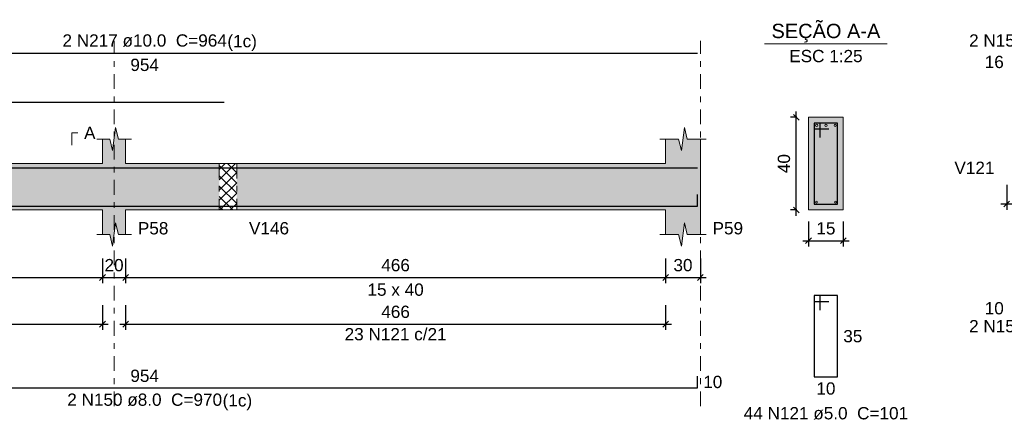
# Model space of a CAD drawing. Header units: millimetres. Extents: x 0 to 119, y 0 to 84.
# Tile 28 of 34: x 82 to 99, y 33 to 40. Entities that reach past the tile are written whole.
import ezdxf

# ---------------------------------------------------------------- set-up
doc = ezdxf.new("R2010")
doc.units = ezdxf.units.MM
doc.header["$MEASUREMENT"] = 0
doc.linetypes.add('DASHDOT', pattern=[2.54, 1.27, -0.635, 0, -0.635])
doc.linetypes.add('NULL', pattern=[0])
doc.layers.get('0').update_dxf_attribs({"lineweight": 18})
for name, color, linetype, lineweight in [('Descrição da armadura', 7, 'Continuous', 0), ('DT-Barras na forma', 2, 'Continuous', 30), ('DT-Barras no corte', 5, 'Continuous', 5), ('DT-Barras rebatidas', 2, 'Continuous', 30), ('DT-Cotas', 9, 'Continuous', 5), ('DT-Forma', 5, 'Continuous', 5), ('DT-Hachura forma vigas', 254, 'Continuous', 5), ('DT-Hachura intersecção vigas', 9, 'Continuous', 5), ('DT-Hachura seção vigas', 254, 'Continuous', 5), ('DT-Pontilhado', 9, 'DASHDOT', 5), ('DT-Textos', 7, 'Continuous', 5), ('Textos armaduras', 7, 'Continuous', 0)]:
    doc.layers.add(name, color=color, linetype=linetype, lineweight=lineweight)
doc.styles.add('Arial', font='txt')
doc.dimstyles.new('UM_25.000000', dxfattribs={"dimtxt": 0.18, "dimasz": 0.1, "dimexe": 0.1, "dimexo": 0.2, "dimgap": 0, "dimtad": 1, "dimtih": 1, "dimtoh": 1, "dimdec": 1, "dimlfac": 25, "dimzin": 0, "dimdsep": 46, "dimtxsty": 'Standard', "dimcen": 0.09, "dimdle": 0.1, "dimadec": 1, "dimazin": 2, "dimtfac": 1, "dimtdec": 4, "dimtofl": 0, "dimtmove": 0, "dimatfit": 3, "dimfxl": 1, "dimtolj": 1, "dimarcsym": 0})
doc.dimstyles.new('UM_50.000000', dxfattribs={"dimtxt": 0.18, "dimasz": 0.1, "dimexe": 0.1, "dimexo": 0.2, "dimgap": 0, "dimtad": 1, "dimtih": 1, "dimtoh": 1, "dimdec": 1, "dimlfac": 50, "dimzin": 0, "dimdsep": 46, "dimtxsty": 'Standard', "dimcen": 0.09, "dimdle": 0.1, "dimadec": 1, "dimazin": 2, "dimtfac": 1, "dimtdec": 4, "dimtofl": 0, "dimtmove": 0, "dimatfit": 3, "dimfxl": 1, "dimtolj": 1, "dimarcsym": 0})

# ---------------------------------------------------------------- blocks, each defined once
blk = doc.blocks.new('_Oblique')
at = {"color": 0, "linetype": 'ByBlock', "lineweight": -2}
blk.add_line((-0.5, -0.5), (0.5, 0.5), dxfattribs=at)
blk = doc.blocks.new('*D218')
at = {"layer": 'Defpoints', "color": 0}
for p in [(75.045, 35.756), (83.509, 35.756), (83.509, 35.227)]:
    blk.add_point(p, dxfattribs=at)
at = {"layer": 'DT-Cotas', "color": 0, "lineweight": -2}
for p, q in [((75.045, 35.556), (75.045, 35.127)), ((83.509, 35.556), (83.509, 35.127)), ((74.945, 35.227), (83.609, 35.227))]:
    blk.add_line(p, q, dxfattribs=at)
at = {"layer": 'DT-Cotas', "color": 0, "lineweight": -2, "xscale": 0.1, "yscale": 0.1, "zscale": 0.1, "rotation": 180}
blk.add_blockref('_Oblique', (75.045, 35.227), dxfattribs=at)
at = {"layer": 'DT-Cotas', "color": 0, "lineweight": -2, "xscale": 0.1, "yscale": 0.1, "zscale": 0.1}
blk.add_blockref('_Oblique', (83.509, 35.227), dxfattribs=at)
at = {"layer": 'DT-Cotas', "color": 7, "insert": (79.277, 35.439), "char_height": 0.2118, "attachment_point": 5, "rotation": 0.0057, "style": 'Arial'}
blk.add_mtext('\\A1;423.2', dxfattribs=at)
blk = doc.blocks.new('*D219')
at = {"layer": 'Defpoints', "color": 0}
for p in [(83.509, 35.756), (83.909, 35.756), (83.909, 35.227)]:
    blk.add_point(p, dxfattribs=at)
at = {"layer": 'DT-Cotas', "color": 0, "lineweight": -2}
for p, q in [((83.509, 35.556), (83.509, 35.127)), ((83.909, 35.556), (83.909, 35.127)), ((83.409, 35.227), (84.009, 35.227))]:
    blk.add_line(p, q, dxfattribs=at)
at = {"layer": 'DT-Cotas', "color": 0, "lineweight": -2, "xscale": 0.1, "yscale": 0.1, "zscale": 0.1, "rotation": 180}
blk.add_blockref('_Oblique', (83.509, 35.227), dxfattribs=at)
at = {"layer": 'DT-Cotas', "color": 0, "lineweight": -2, "xscale": 0.1, "yscale": 0.1, "zscale": 0.1}
blk.add_blockref('_Oblique', (83.909, 35.227), dxfattribs=at)
at = {"layer": 'DT-Cotas', "color": 7, "insert": (83.709, 35.439), "char_height": 0.2118, "attachment_point": 5, "rotation": 0.0057, "style": 'Arial'}
blk.add_mtext('\\A1;20', dxfattribs=at)
blk = doc.blocks.new('*D220')
at = {"layer": 'Defpoints', "color": 0}
for p in [(83.909, 35.756), (93.23, 35.756), (93.23, 35.227)]:
    blk.add_point(p, dxfattribs=at)
at = {"layer": 'DT-Cotas', "color": 0, "lineweight": -2}
for p, q in [((83.909, 35.556), (83.909, 35.127)), ((93.23, 35.556), (93.23, 35.127)), ((83.809, 35.227), (93.33, 35.227))]:
    blk.add_line(p, q, dxfattribs=at)
at = {"layer": 'DT-Cotas', "color": 0, "lineweight": -2, "xscale": 0.1, "yscale": 0.1, "zscale": 0.1, "rotation": 180}
blk.add_blockref('_Oblique', (83.909, 35.227), dxfattribs=at)
at = {"layer": 'DT-Cotas', "color": 0, "lineweight": -2, "xscale": 0.1, "yscale": 0.1, "zscale": 0.1}
blk.add_blockref('_Oblique', (93.23, 35.227), dxfattribs=at)
at = {"layer": 'DT-Cotas', "color": 7, "insert": (88.569, 35.439), "char_height": 0.2118, "attachment_point": 5, "rotation": 0.0057, "style": 'Arial'}
blk.add_mtext('\\A1;466', dxfattribs=at)
blk = doc.blocks.new('*D221')
at = {"layer": 'Defpoints', "color": 0}
for p in [(93.23, 35.756), (93.83, 35.756), (93.83, 35.227)]:
    blk.add_point(p, dxfattribs=at)
at = {"layer": 'DT-Cotas', "color": 0, "lineweight": -2}
for p, q in [((93.23, 35.556), (93.23, 35.127)), ((93.83, 35.556), (93.83, 35.127)), ((93.13, 35.227), (93.93, 35.227))]:
    blk.add_line(p, q, dxfattribs=at)
at = {"layer": 'DT-Cotas', "color": 0, "lineweight": -2, "xscale": 0.1, "yscale": 0.1, "zscale": 0.1, "rotation": 180}
blk.add_blockref('_Oblique', (93.23, 35.227), dxfattribs=at)
at = {"layer": 'DT-Cotas', "color": 0, "lineweight": -2, "xscale": 0.1, "yscale": 0.1, "zscale": 0.1}
blk.add_blockref('_Oblique', (93.83, 35.227), dxfattribs=at)
at = {"layer": 'DT-Cotas', "color": 7, "insert": (93.53, 35.439), "char_height": 0.2118, "attachment_point": 5, "rotation": 0.0057, "style": 'Arial'}
blk.add_mtext('\\A1;30', dxfattribs=at)
blk = doc.blocks.new('*D222')
at = {"layer": 'Defpoints', "color": 0}
for p in [(95.486, 37.992), (95.697, 37.992), (95.697, 36.392)]:
    blk.add_point(p, dxfattribs=at)
at = {"layer": 'DT-Cotas', "color": 0, "lineweight": -2}
for p, q in [((95.486, 36.292), (95.486, 38.092)), ((95.497, 37.992), (95.386, 37.992)), ((95.497, 36.392), (95.386, 36.392))]:
    blk.add_line(p, q, dxfattribs=at)
at = {"layer": 'DT-Cotas', "color": 0, "lineweight": -2, "xscale": 0.1, "yscale": 0.1, "zscale": 0.1}
for p, rotation in [((95.486, 37.992), 90), ((95.486, 36.392), 270)]:
    blk.add_blockref('_Oblique', p, dxfattribs=dict(at, rotation=rotation))
at = {"layer": 'DT-Cotas', "color": 7, "insert": (95.274, 37.192), "char_height": 0.2118, "attachment_point": 5, "rotation": 90, "style": 'Arial'}
blk.add_mtext('\\A1;40', dxfattribs=at)
blk = doc.blocks.new('*D223')
at = {"layer": 'Defpoints', "color": 0}
for p in [(95.697, 36.392), (96.297, 36.392), (96.297, 35.862)]:
    blk.add_point(p, dxfattribs=at)
at = {"layer": 'DT-Cotas', "color": 0, "lineweight": -2}
for p, q in [((95.697, 36.192), (95.697, 35.762)), ((96.297, 36.192), (96.297, 35.762)), ((95.597, 35.862), (96.397, 35.862))]:
    blk.add_line(p, q, dxfattribs=at)
at = {"layer": 'DT-Cotas', "color": 0, "lineweight": -2, "xscale": 0.1, "yscale": 0.1, "zscale": 0.1, "rotation": 180}
blk.add_blockref('_Oblique', (95.697, 35.862), dxfattribs=at)
at = {"layer": 'DT-Cotas', "color": 0, "lineweight": -2, "xscale": 0.1, "yscale": 0.1, "zscale": 0.1}
blk.add_blockref('_Oblique', (96.297, 35.862), dxfattribs=at)
at = {"layer": 'DT-Cotas', "color": 7, "insert": (95.997, 36.074), "char_height": 0.2118, "attachment_point": 5, "rotation": 0.0057, "style": 'Arial'}
blk.add_mtext('\\A1;15', dxfattribs=at)
blk = doc.blocks.new('*D224')
at = {"layer": 'Defpoints', "color": 0}
for p in [(75.045, 34.951), (83.509, 34.951), (83.509, 34.422)]:
    blk.add_point(p, dxfattribs=at)
at = {"layer": 'DT-Cotas', "color": 0, "lineweight": -2}
for p, q in [((75.045, 34.751), (75.045, 34.322)), ((83.509, 34.751), (83.509, 34.322)), ((74.945, 34.422), (83.609, 34.422))]:
    blk.add_line(p, q, dxfattribs=at)
at = {"layer": 'DT-Cotas', "color": 0, "lineweight": -2, "xscale": 0.1, "yscale": 0.1, "zscale": 0.1, "rotation": 180}
blk.add_blockref('_Oblique', (75.045, 34.422), dxfattribs=at)
at = {"layer": 'DT-Cotas', "color": 0, "lineweight": -2, "xscale": 0.1, "yscale": 0.1, "zscale": 0.1}
blk.add_blockref('_Oblique', (83.509, 34.422), dxfattribs=at)
at = {"layer": 'DT-Cotas', "color": 7, "insert": (79.277, 34.634), "char_height": 0.2118, "attachment_point": 5, "rotation": 0.0057, "style": 'Arial'}
blk.add_mtext('\\A1;423.2', dxfattribs=at)
blk = doc.blocks.new('*D225')
at = {"layer": 'Defpoints', "color": 0}
for p in [(83.909, 34.951), (93.23, 34.951), (93.23, 34.422)]:
    blk.add_point(p, dxfattribs=at)
at = {"layer": 'DT-Cotas', "color": 0, "lineweight": -2}
for p, q in [((83.909, 34.751), (83.909, 34.322)), ((93.23, 34.751), (93.23, 34.322)), ((83.809, 34.422), (93.33, 34.422))]:
    blk.add_line(p, q, dxfattribs=at)
at = {"layer": 'DT-Cotas', "color": 0, "lineweight": -2, "xscale": 0.1, "yscale": 0.1, "zscale": 0.1, "rotation": 180}
blk.add_blockref('_Oblique', (83.909, 34.422), dxfattribs=at)
at = {"layer": 'DT-Cotas', "color": 0, "lineweight": -2, "xscale": 0.1, "yscale": 0.1, "zscale": 0.1}
blk.add_blockref('_Oblique', (93.23, 34.422), dxfattribs=at)
at = {"layer": 'DT-Cotas', "color": 7, "insert": (88.569, 34.634), "char_height": 0.2118, "attachment_point": 5, "rotation": 0.0057, "style": 'Arial'}
blk.add_mtext('\\A1;466', dxfattribs=at)
blk = doc.blocks.new('*D226')
at = {"layer": 'Defpoints', "color": 0}
for p in [(99.118, 37.025), (100.328, 37.025), (100.328, 36.496)]:
    blk.add_point(p, dxfattribs=at)
at = {"layer": 'DT-Cotas', "color": 0, "lineweight": -2}
for p, q in [((99.118, 36.825), (99.118, 36.396)), ((100.328, 36.825), (100.328, 36.396)), ((99.018, 36.496), (100.428, 36.496))]:
    blk.add_line(p, q, dxfattribs=at)
at = {"layer": 'DT-Cotas', "color": 0, "lineweight": -2, "xscale": 0.1, "yscale": 0.1, "zscale": 0.1, "rotation": 180}
blk.add_blockref('_Oblique', (99.118, 36.496), dxfattribs=at)
at = {"layer": 'DT-Cotas', "color": 0, "lineweight": -2, "xscale": 0.1, "yscale": 0.1, "zscale": 0.1}
blk.add_blockref('_Oblique', (100.328, 36.496), dxfattribs=at)
at = {"layer": 'DT-Cotas', "color": 7, "insert": (99.723, 36.707), "char_height": 0.2118, "attachment_point": 5, "rotation": 0.0057, "style": 'Arial'}
blk.add_mtext('\\A1;60.5', dxfattribs=at)

msp = doc.modelspace()

# ---------------------------------------------------------------- hatches: boundary and pattern name
at = {"layer": 'DT-Hachura forma vigas', "linetype": 'Continuous'}
for points in [[(83.9092, 36.3917), (85.5264, 36.3917), (85.5264, 37.1917), (83.9092, 37.1917), (83.9092, 37.6153), (83.7842, 37.6153), (83.7342, 37.8153), (83.6842, 37.4153), (83.6342, 37.6153), (83.5092, 37.6153), (83.5092, 37.1917), (75.0454, 37.1917), (75.0454, 37.6153), (74.9204, 37.6153), (74.8704, 37.8153), (74.8204, 37.4153), (74.7704, 37.6153), (74.6454, 37.6153), (74.6454, 37.1917), (74.6454, 36.3917), (74.6454, 35.9681), (74.7704, 35.9681), (74.8204, 35.7681), (74.8704, 36.1681), (74.9204, 35.9681), (75.0454, 35.9681), (75.0454, 36.3917), (83.5092, 36.3917), (83.5092, 35.9681), (83.6342, 35.9681), (83.6842, 35.7681), (83.7342, 36.1681), (83.7842, 35.9681), (83.9092, 35.9681), (83.9092, 36.3917)], [(93.8298, 35.9681), (93.8298, 36.3917), (93.8298, 37.1917), (93.8298, 37.6153), (93.6048, 37.6153), (93.5548, 37.8153), (93.5048, 37.4153), (93.4548, 37.6153), (93.2298, 37.6153), (93.2298, 37.1917), (85.8264, 37.1917), (85.8264, 36.3917), (93.2298, 36.3917), (93.2298, 35.9681), (93.4548, 35.9681), (93.5048, 35.7681), (93.5548, 36.1681), (93.6048, 35.9681), (93.8298, 35.9681)]]:
    msp.add_hatch(color=254, dxfattribs=at).paths.add_polyline_path(points)
at = {"layer": 'DT-Hachura intersecção vigas', "linetype": 'Continuous'}
h = msp.add_hatch(dxfattribs=at)
h.set_pattern_fill('ANSI37', color=9, style=0)
h.paths.add_polyline_path([(85.5264, 36.3917), (85.8264, 36.3917), (85.8264, 37.1917), (85.5264, 37.1917), (85.5264, 36.3917)])
at = {"layer": 'DT-Hachura seção vigas', "linetype": 'Continuous'}
msp.add_hatch(color=254, dxfattribs=at).paths.add_polyline_path([(95.6973, 36.3917), (95.6973, 36.3917), (96.2973, 36.3917), (96.2973, 37.9917), (95.6973, 37.9917), (95.6973, 36.3917)])

# ---------------------------------------------------------------- linework, layer by layer
at = {"layer": 'DT-Barras na forma'}
for p, q in [((95.8973, 37.8917), (95.7973, 37.8917)), ((95.7973, 37.8917), (95.7973, 36.4917)), ((96.1973, 37.8917), (95.7973, 37.8917)), ((95.7973, 37.8917), (95.7973, 37.7917)), ((95.7973, 37.7917), (96.0473, 37.7917)), ((95.8973, 37.6417), (95.8973, 37.8917)), ((96.1973, 36.4917), (96.1973, 37.8917)), ((95.7973, 36.4917), (96.1973, 36.4917))]:
    msp.add_line(p, q, dxfattribs=at)
for points in [[(74.6954, 36.8917), (74.6954, 37.1217), (85.6092, 37.1217)], [(74.6954, 36.8917), (74.6954, 37.1217), (93.7798, 37.1217)], [(74.6954, 36.6597), (74.6954, 36.4597), (93.7798, 36.4597), (93.7798, 36.6597)]]:
    msp.add_lwpolyline(points, dxfattribs=at)
at = {"layer": 'DT-Barras no corte'}
for centre, radius in [((95.8373, 37.8517), 0.02), ((95.9973, 37.8517), 0.02), ((96.1573, 37.8517), 0.02), ((95.8333, 36.5277), 0.016), ((96.1613, 36.5277), 0.016)]:
    msp.add_circle(centre, radius, dxfattribs=at)
at = {"layer": 'DT-Barras rebatidas'}
for points in [[(74.6954, 38.8685), (74.6954, 39.0985), (93.7798, 39.0985)], [(74.6954, 38.0213), (74.6954, 38.2513), (85.6092, 38.2513)], [(95.8973, 34.665), (95.8973, 34.915), (95.7973, 34.915), (95.7973, 33.515), (96.1973, 33.515), (96.1973, 34.915), (95.7973, 34.915), (95.7973, 34.815), (96.0473, 34.815)], [(74.6954, 33.525), (74.6954, 33.325), (93.7798, 33.325), (93.7798, 33.525)]]:
    msp.add_lwpolyline(points, dxfattribs=at)
at = {"layer": 'DT-Forma'}
for p, q in [((96.2973, 37.9917), (95.6973, 37.9917)), ((95.6973, 37.9917), (95.6973, 36.3917)), ((96.2973, 36.3917), (96.2973, 37.9917)), ((83.6842, 37.4153), (83.7342, 37.8153)), ((83.7342, 37.8153), (83.7842, 37.6153)), ((93.5048, 37.4153), (93.5548, 37.8153)), ((93.5548, 37.8153), (93.6048, 37.6153)), ((83.4092, 37.6153), (83.6342, 37.6153)), ((83.5092, 37.1917), (83.5092, 37.6153)), ((83.6342, 37.6153), (83.6842, 37.4153)), ((83.7842, 37.6153), (84.0092, 37.6153)), ((83.9092, 37.6153), (83.9092, 37.1917)), ((93.1298, 37.6153), (93.4548, 37.6153)), ((93.2298, 37.1917), (93.2298, 37.6153)), ((93.4548, 37.6153), (93.5048, 37.4153)), ((93.6048, 37.6153), (93.9298, 37.6153)), ((93.8298, 37.6153), (93.8298, 37.1917)), ((75.0454, 37.1917), (83.5092, 37.1917)), ((83.9092, 37.1917), (85.5264, 37.1917)), ((85.5264, 37.1917), (85.8264, 37.1917)), ((85.8264, 37.1917), (93.2298, 37.1917)), ((75.0454, 36.3917), (83.5092, 36.3917)), ((83.5092, 36.3917), (83.5092, 35.9681)), ((83.9092, 35.9681), (83.9092, 36.3917)), ((83.9092, 36.3917), (85.5264, 36.3917)), ((85.5264, 36.3917), (85.8264, 36.3917)), ((85.8264, 36.3917), (93.2298, 36.3917)), ((93.2298, 36.3917), (93.2298, 35.9681)), ((93.8298, 35.9681), (93.8298, 36.3917)), ((95.6973, 36.3917), (96.2973, 36.3917)), ((83.6842, 35.7681), (83.7342, 36.1681)), ((83.7342, 36.1681), (83.7842, 35.9681)), ((93.5048, 35.7681), (93.5548, 36.1681)), ((93.5548, 36.1681), (93.6048, 35.9681)), ((83.4092, 35.9681), (83.6342, 35.9681)), ((83.6342, 35.9681), (83.6842, 35.7681)), ((83.7842, 35.9681), (84.0092, 35.9681)), ((93.1298, 35.9681), (93.4548, 35.9681)), ((93.4548, 35.9681), (93.5048, 35.7681)), ((93.6048, 35.9681), (93.9298, 35.9681))]:
    msp.add_line(p, q, dxfattribs=at)
at = {"layer": 'DT-Forma', "linetype": 'Continuous'}
msp.add_line((93.8298, 37.1917), (93.8298, 36.3917), dxfattribs=at)
at = {"layer": 'DT-Pontilhado', "ltscale": 0.2}
for p, q in [((83.7092, 33.0073), (83.7092, 39.3103)), ((93.8298, 33.0073), (93.8298, 39.3103)), ((85.5264, 37.1917), (85.5264, 36.3917)), ((85.8264, 37.1917), (85.8264, 36.3917))]:
    msp.add_line(p, q, dxfattribs=at)
at = {"layer": 'DT-Textos'}
msp.add_line((94.9383, 39.2566), (97.0563, 39.2566), dxfattribs=at)
msp.add_lwpolyline([(82.9797, 37.5094), (82.9797, 37.7212), (83.0856, 37.7212)], dxfattribs=at)

# ---------------------------------------------------------------- texts
at = {"layer": 'Descrição da armadura', "linetype": 'NULL', "char_height": 0.2118, "attachment_point": 8, "line_spacing_factor": 0.9, "style": 'Arial'}
for s, insert, width in [('2 N217 ø10.0  C=964', (84.2375, 39.2048), 5.562109), ('2 N152 ø8.0  C=93', (99.7235, 39.2048), 4.916973), ('2 N151 ø8.0  C=72', (99.7235, 34.2758), 4.916973), ('23 N121 c/21', (88.5695, 34.1402), 3.450264), ('2 N150 ø8.0  C=970', (84.2375, 33.0078), 5.239541), ('44 N121 ø5.0  C=101', (95.9975, 32.7738), 5.562109)]:
    msp.add_mtext(s, dxfattribs=dict(at, insert=insert, width=width))
at = {"layer": 'DT-Textos', "linetype": 'NULL', "line_spacing_factor": 0.798, "style": 'Arial'}
for s, insert, char_height, width, attachment_point in [('SEÇÃO A-A', (95.9975, 39.2809), 0.2471, 3.812061, 8), ('(1c)', (85.6655, 39.1349), 0.2118, 0.998857, 7), ('ESC 1:25', (95.9975, 38.9388), 0.2118, 2.482559, 8), ('A', (83.1915, 37.6158), 0.2118, 0.386855, 7), ('V121', (98.9065, 37.0138), 0.2118, 1.354561, 9), ('P58', (84.1205, 35.9678), 0.2118, 1.031992, 7), ('V146', (86.0385, 35.9678), 0.2118, 1.354561, 7), ('P59', (94.0415, 35.9678), 0.2118, 1.031992, 7), ('15 x 40', (88.5695, 34.9088), 0.2118, 1.902559, 8), ('(1c)', (85.5835, 32.9379), 0.2118, 0.998857, 7)]:
    msp.add_mtext(s, dxfattribs=dict(at, insert=insert, char_height=char_height, width=width, attachment_point=attachment_point))
at = {"layer": 'Textos armaduras', "linetype": 'NULL', "char_height": 0.2118, "line_spacing_factor": 0.9, "style": 'Arial'}
for s, insert, width, attachment_point in [('16', (99.0681, 38.8373), 1.045137, 9), ('954', (84.2376, 39.0012), 1.367705, 2), ('10', (99.0681, 34.5879), 1.045137, 9), ('35', (96.2973, 34.3209), 1.045137, 1), ('954', (84.2376, 33.4223), 1.367705, 8), ('10', (93.8798, 33.5309), 1.045137, 1), ('10', (95.9973, 33.4177), 1.045137, 2)]:
    msp.add_mtext(s, dxfattribs=dict(at, insert=insert, width=width, attachment_point=attachment_point))

# ---------------------------------------------------------------- dimensions: what is measured, and where the dimension line sits
at = {"layer": 'DT-Cotas'}
dim = msp.add_linear_dim(base=(95.4855, 37.9917), p1=(95.6973, 36.3917), p2=(95.6973, 37.9917), angle=90, dimstyle='UM_25.000000', override={"dimtxt": 0.2118, "dimasz": 0.1, "dimexe": 0.1, "dimexo": 0.2, "dimtad": 1, "dimtih": 0, "dimtoh": 0, "dimdec": 1, "dimlfac": 25, "dimzin": 8, "dimtxsty": 'Arial', "dimblk": 'Oblique', "dimblk1": 'Oblique', "dimblk2": 'Oblique', "dimsah": 1, "dimdle": 0.1, "dimse1": 0, "dimse2": 0, "dimclrt": 7, "dimadec": 1, "dimazin": 3, "dimtmove": 2, "dimldrblk": 'Oblique'}, dxfattribs=at)
dim.commit()
dim.dimension.update_dxf_attribs({"geometry": '*D222', "text_midpoint": (95.2737, 37.1917), "dimtype": 160, "text_rotation": 90})
for base, p1, p2, dimstyle, override, picture, middle in [((100.3281, 36.4956), (99.1181, 37.0251), (100.3281, 37.0251), 'UM_50.000000', {"dimtxt": 0.2118, "dimasz": 0.1, "dimexe": 0.1, "dimexo": 0.2, "dimtad": 1, "dimtih": 0, "dimtoh": 0, "dimdec": 1, "dimlfac": 50, "dimzin": 8, "dimtxsty": 'Arial', "dimblk": 'Oblique', "dimblk1": 'Oblique', "dimblk2": 'Oblique', "dimsah": 1, "dimdle": 0.1, "dimse1": 0, "dimse2": 0, "dimclrt": 7, "dimadec": 1, "dimazin": 3, "dimtmove": 2, "dimldrblk": 'Oblique'}, '*D226', (99.7231, 36.7074)), ((96.2973, 35.8622), (95.6973, 36.3917), (96.2973, 36.3917), 'UM_25.000000', {"dimtxt": 0.2118, "dimasz": 0.1, "dimexe": 0.1, "dimexo": 0.2, "dimtad": 1, "dimtih": 0, "dimtoh": 0, "dimdec": 1, "dimlfac": 25, "dimzin": 8, "dimtxsty": 'Arial', "dimblk": 'Oblique', "dimblk1": 'Oblique', "dimblk2": 'Oblique', "dimsah": 1, "dimdle": 0.1, "dimse1": 0, "dimse2": 0, "dimclrt": 7, "dimadec": 1, "dimazin": 3, "dimtmove": 2, "dimldrblk": 'Oblique'}, '*D223', (95.9973, 36.074)), ((83.5092, 35.2268), (75.0454, 35.7563), (83.5092, 35.7563), 'UM_50.000000', {"dimtxt": 0.2118, "dimasz": 0.1, "dimexe": 0.1, "dimexo": 0.2, "dimtad": 1, "dimtih": 0, "dimtoh": 0, "dimdec": 1, "dimlfac": 50, "dimzin": 8, "dimtxsty": 'Arial', "dimblk": 'Oblique', "dimblk1": 'Oblique', "dimblk2": 'Oblique', "dimsah": 1, "dimdle": 0.1, "dimse1": 0, "dimse2": 0, "dimclrt": 7, "dimadec": 1, "dimazin": 3, "dimtmove": 2, "dimldrblk": 'Oblique'}, '*D218', (79.2773, 35.4386)), ((83.9092, 35.2268), (83.5092, 35.7563), (83.9092, 35.7563), 'UM_50.000000', {"dimtxt": 0.2118, "dimasz": 0.1, "dimexe": 0.1, "dimexo": 0.2, "dimtad": 1, "dimtih": 0, "dimtoh": 0, "dimdec": 1, "dimlfac": 50, "dimzin": 8, "dimtxsty": 'Arial', "dimblk": 'Oblique', "dimblk1": 'Oblique', "dimblk2": 'Oblique', "dimsah": 1, "dimdle": 0.1, "dimse1": 0, "dimse2": 0, "dimclrt": 7, "dimadec": 1, "dimazin": 3, "dimtmove": 2, "dimldrblk": 'Oblique'}, '*D219', (83.7092, 35.4386)), ((93.2298, 35.2268), (83.9092, 35.7563), (93.2298, 35.7563), 'UM_50.000000', {"dimtxt": 0.2118, "dimasz": 0.1, "dimexe": 0.1, "dimexo": 0.2, "dimtad": 1, "dimtih": 0, "dimtoh": 0, "dimdec": 1, "dimlfac": 50, "dimzin": 8, "dimtxsty": 'Arial', "dimblk": 'Oblique', "dimblk1": 'Oblique', "dimblk2": 'Oblique', "dimsah": 1, "dimdle": 0.1, "dimse1": 0, "dimse2": 0, "dimclrt": 7, "dimadec": 1, "dimazin": 3, "dimtmove": 2, "dimldrblk": 'Oblique'}, '*D220', (88.5695, 35.4386)), ((93.8298, 35.2268), (93.2298, 35.7563), (93.8298, 35.7563), 'UM_50.000000', {"dimtxt": 0.2118, "dimasz": 0.1, "dimexe": 0.1, "dimexo": 0.2, "dimtad": 1, "dimtih": 0, "dimtoh": 0, "dimdec": 1, "dimlfac": 50, "dimzin": 8, "dimtxsty": 'Arial', "dimblk": 'Oblique', "dimblk1": 'Oblique', "dimblk2": 'Oblique', "dimsah": 1, "dimdle": 0.1, "dimse1": 0, "dimse2": 0, "dimclrt": 7, "dimadec": 1, "dimazin": 3, "dimtmove": 2, "dimldrblk": 'Oblique'}, '*D221', (93.5298, 35.4386)), ((83.5092, 34.4219), (75.0454, 34.9514), (83.5092, 34.9514), 'UM_50.000000', {"dimtxt": 0.2118, "dimasz": 0.1, "dimexe": 0.1, "dimexo": 0.2, "dimtad": 1, "dimtih": 0, "dimtoh": 0, "dimdec": 1, "dimlfac": 50, "dimzin": 8, "dimtxsty": 'Arial', "dimblk": 'Oblique', "dimblk1": 'Oblique', "dimblk2": 'Oblique', "dimsah": 1, "dimdle": 0.1, "dimse1": 0, "dimse2": 0, "dimclrt": 7, "dimadec": 1, "dimazin": 3, "dimtmove": 2, "dimldrblk": 'Oblique'}, '*D224', (79.2773, 34.6337)), ((93.2298, 34.4219), (83.9092, 34.9514), (93.2298, 34.9514), 'UM_50.000000', {"dimtxt": 0.2118, "dimasz": 0.1, "dimexe": 0.1, "dimexo": 0.2, "dimtad": 1, "dimtih": 0, "dimtoh": 0, "dimdec": 1, "dimlfac": 50, "dimzin": 8, "dimtxsty": 'Arial', "dimblk": 'Oblique', "dimblk1": 'Oblique', "dimblk2": 'Oblique', "dimsah": 1, "dimdle": 0.1, "dimse1": 0, "dimse2": 0, "dimclrt": 7, "dimadec": 1, "dimazin": 3, "dimtmove": 2, "dimldrblk": 'Oblique'}, '*D225', (88.5695, 34.6337))]:
    dim = msp.add_linear_dim(base=base, p1=p1, p2=p2, dimstyle=dimstyle, override=override, dxfattribs=at)
    dim.commit()
    dim.dimension.update_dxf_attribs({"geometry": picture, "text_midpoint": middle, "dimtype": 160, "text_rotation": 0.00573})

doc.saveas('drawing.dxf')
